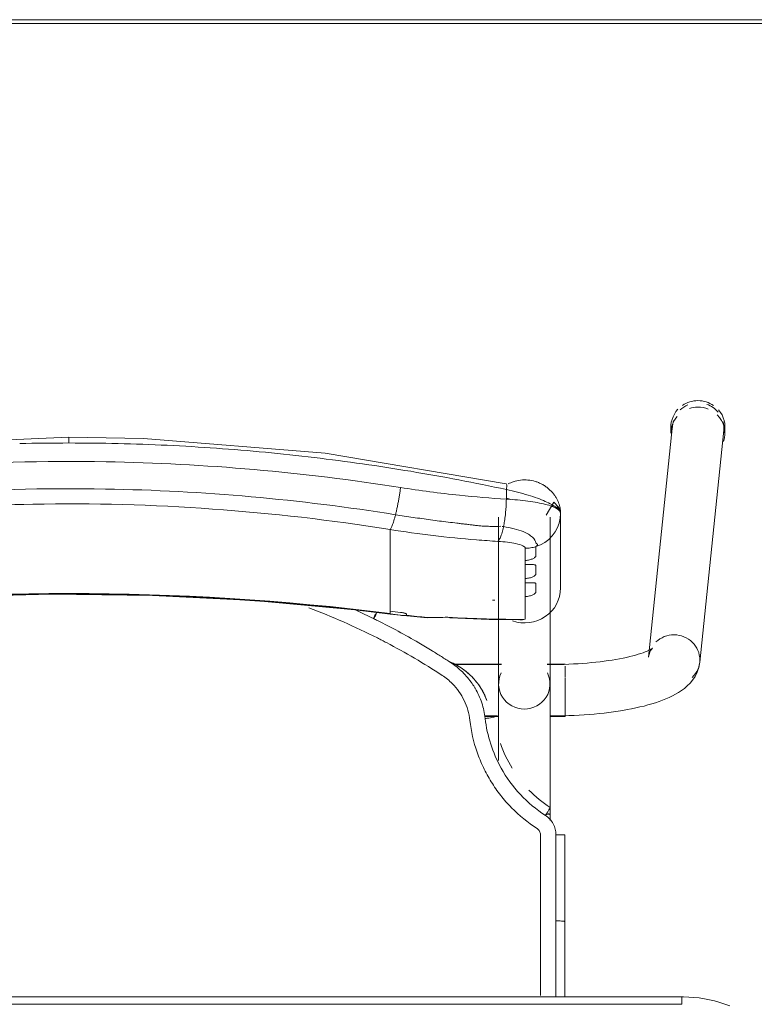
# Model space of a CAD drawing. Header units: metres. Extents: x 3 to 42.2, y -72.9 to -48.7.
# Tile 186 of 189: x 39.533 to 39.829, y -51.58 to -51.184. Entities that reach past the tile are written whole.
import ezdxf

# ---------------------------------------------------------------- set-up
doc = ezdxf.new("R2010")
doc.units = ezdxf.units.M
doc.layers.add('A-WALL', color=7, linetype='Continuous', lineweight=18)
doc.layers.add('I-FURN', color=7, linetype='Continuous', lineweight=18)

# ---------------------------------------------------------------- blocks, each defined once
blk = doc.blocks.new('ConjuntoParaAlunoTamanho6 - CJA06_ConjuntoParaAlunoTamanho6-2902653-1PAV')
at = {"layer": 'I-FURN', "color": 253, "true_color": 0xaaaaaa}
for p, q in [((0.24321, 0.29526), (0.23354, 0.20182)), ((0.24254, 0.29456), (0.24254, 0.29197)), ((0.2643, 0.29197), (0.2643, 0.29456)), ((0.25413, 0.19969), (0.2638, 0.29312)), ((0.17315, 0.25812), (0.17315, 0.19097)), ((0.19385, 0.19097), (0.19385, 0.25812)), ((0.1981, 0.22964), (0.1981, 0.25969)), ((0.17457, 0.25441), (0.17513, 0.25435)), ((0.1959, 0.25221), (0.19685, 0.25395)), ((0.19685, 0.25395), (0.19754, 0.2558)), ((0.12943, 0.2438), (0.12943, 0.25317)), ((0.19471, 0.25062), (0.1959, 0.25221)), ((0.12943, 0.24214), (0.12943, 0.2438)), ((0.12943, 0.24214), (0.12943, 0.23653)), ((0.18386, 0.23904), (0.18386, 0.24073)), ((0.12943, 0.23653), (0.12943, 0.23486)), ((0.12943, 0.23486), (0.12943, 0.22925)), ((0.18386, 0.23176), (0.18386, 0.23345)), ((0.12943, 0.22759), (0.12943, 0.22925)), ((0.12943, 0.22759), (0.12943, 0.22197)), ((0.18386, 0.21701), (0.18386, 0.22617)), ((0.12943, 0.22031), (0.12943, 0.22197)), ((0.12946, 0.21915), (0.14434, 0.21757)), ((0.17944, 0.21689), (0.18173, 0.21678)), ((0.17429, 0.19894), (0.15474, 0.19894)), ((0.17429, 0.19879), (0.15494, 0.19879)), ((0.2, 0.19894), (0.19271, 0.19894)), ((0.19385, 0.19879), (0.19271, 0.19879)), ((0.19385, 0.19845), (0.19385, 0.19879)), ((0.19385, 0.19764), (0.19385, 0.19845)), ((0.2, 0.19894), (0.2, 0.19894)), ((0.2, 0.1938), (0.2, 0.19814)), ((0.19385, 0.1916), (0.19385, 0.19367)), ((0.2, 0.18573), (0.2, 0.19364)), ((0.19385, 0.18582), (0.19385, 0.18688)), ((0.19385, 0.18371), (0.19385, 0.18582)), ((0.2, 0.17794), (0.2, 0.1856)), ((0.19385, 0.17809), (0.19385, 0.17951)), ((0.16757, 0.17809), (0.17268, 0.17809)), ((0.1676, 0.17794), (0.17323, 0.17794)), ((0.19377, 0.17794), (0.2, 0.17794)), ((0.19385, 0.13604), (0.19385, 0.13857)), ((0.19983, 0.13021), (0.19982, 0.0953)), ((0.19982, 0.06497), (0.19982, 0.0953)), ((0.247, 0.06497), (-0.247, 0.06497)), ((0.247, 0.06497), (-0.247, 0.06497)), ((0.247, 0.06497), (0.247, 0.06197))]:
    blk.add_line(p, q, dxfattribs=at)
at = {"layer": 'I-FURN', "color": 253, "true_color": 0xaaaaaa, "flags": 128}
for points in [[(0.0001, 0.2904), (-0.07267, 0.28721), (-0.14486, 0.2777), (-0.17603, 0.27161)], [(0.17623, 0.27161), (0.10331, 0.28398), (0.03018, 0.28985), (0.0001, 0.2904)], [(0.17627, 0.2654), (0.17627, 0.26637), (0.17627, 0.26734), (0.17627, 0.26831), (0.17627, 0.26928)], [(0.1981, 0.25971), (0.19792, 0.26092), (0.19739, 0.26208), (0.1954, 0.2642), (0.19227, 0.25896)], [(0.19754, 0.2558), (0.19796, 0.25773), (0.1981, 0.25969)], [(0.1981, 0.25971), (0.1981, 0.2522), (0.1981, 0.24468)], [(0.1981, 0.22964), (0.1981, 0.23715), (0.1981, 0.24467), (0.1981, 0.25218), (0.1981, 0.25969)], [(0.19172, 0.24799), (0.19331, 0.2492), (0.19471, 0.25062)], [(0.1881, 0.24628), (0.18997, 0.24701), (0.19172, 0.24799)], [(0.1881, 0.24628), (0.1881, 0.24532), (0.1881, 0.24435), (0.1881, 0.24339), (0.1881, 0.24243)], [(0.18386, 0.24073), (0.18386, 0.24195), (0.18386, 0.24317), (0.18386, 0.24439), (0.18386, 0.24561)], [(0.18386, 0.23345), (0.18386, 0.23485), (0.18386, 0.23624), (0.18386, 0.23764), (0.18386, 0.23904)], [(0.1881, 0.23868), (0.1881, 0.2378), (0.1881, 0.23692), (0.1881, 0.23603), (0.1881, 0.23515)], [(0.18386, 0.22617), (0.18386, 0.22757), (0.18386, 0.22897), (0.18386, 0.23036), (0.18386, 0.23176)], [(0.1881, 0.23141), (0.1881, 0.23052), (0.1881, 0.22964), (0.1881, 0.22876), (0.1881, 0.22787)], [(-0.12926, 0.21915), (-0.08865, 0.22342), (-0.0479, 0.2261), (-0.00707, 0.22717), (0.03376, 0.22666), (0.07455, 0.22454), (0.11521, 0.22083), (0.12946, 0.21915)], [(0.12943, 0.21937), (0.12943, 0.21961), (0.12943, 0.21984), (0.12943, 0.22007), (0.12943, 0.22031)], [(0.1361, 0.21901), (0.1361, 0.21893), (0.1361, 0.21886), (0.1361, 0.21878), (0.1361, 0.2187)], [(0.15351, 0.21761), (0.16928, 0.2169), (0.18131, 0.21677)], [(0.18173, 0.21678), (0.18279, 0.21686), (0.18386, 0.21701)], [(0.23507, 0.20536), (0.23501, 0.20531), (0.23482, 0.20518), (0.23451, 0.20499), (0.23408, 0.20476), (0.23355, 0.20449), (0.23291, 0.2042), (0.23217, 0.20389), (0.23133, 0.20358), (0.23041, 0.20326), (0.22941, 0.20294), (0.22832, 0.20262), (0.22717, 0.2023), (0.22594, 0.20199), (0.22464, 0.20169), (0.22328, 0.2014), (0.22186, 0.20112), (0.22039, 0.20086), (0.21886, 0.2006), (0.21729, 0.20036), (0.21567, 0.20014), (0.214, 0.19993), (0.2123, 0.19973), (0.21057, 0.19956), (0.2088, 0.1994), (0.207, 0.19926), (0.20518, 0.19913), (0.20334, 0.19903), (0.20148, 0.19894), (0.19961, 0.19888), (0.19772, 0.19883), (0.19583, 0.1988), (0.19394, 0.19879), (0.19385, 0.19879)], [(0.23354, 0.20182), (0.23373, 0.20287), (0.23403, 0.20376), (0.23437, 0.20445), (0.23469, 0.20492), (0.23492, 0.20521), (0.23505, 0.20534), (0.23507, 0.20536)], [(0.25413, 0.19969), (0.25375, 0.19762), (0.25311, 0.19572), (0.25226, 0.19403), (0.25129, 0.19256), (0.25023, 0.19128), (0.24913, 0.19017), (0.24799, 0.18919), (0.24683, 0.18832), (0.24563, 0.18753), (0.24441, 0.18681), (0.24316, 0.18615), (0.24188, 0.18553), (0.24055, 0.18496), (0.23919, 0.18441), (0.23778, 0.1839), (0.23633, 0.18341), (0.23483, 0.18295), (0.2333, 0.18251), (0.23171, 0.1821), (0.23008, 0.1817), (0.22841, 0.18133), (0.2267, 0.18098), (0.22495, 0.18064), (0.22315, 0.18033), (0.22132, 0.18004), (0.21946, 0.17976), (0.21756, 0.17951), (0.21562, 0.17928), (0.21366, 0.17906), (0.21168, 0.17887), (0.20967, 0.1787), (0.20763, 0.17855), (0.20558, 0.17842), (0.20352, 0.17831), (0.20144, 0.17823), (0.19935, 0.17816), (0.19725, 0.17811), (0.19515, 0.17809), (0.19385, 0.17809)], [(0.17315, 0.16015), (0.17315, 0.162), (0.17315, 0.16382), (0.17315, 0.1656), (0.17315, 0.16735), (0.17315, 0.16905), (0.17315, 0.17071), (0.17315, 0.17233), (0.17315, 0.1739), (0.17315, 0.17541), (0.17315, 0.17687), (0.17315, 0.17828), (0.17315, 0.17963), (0.17315, 0.18092), (0.17315, 0.18215), (0.17315, 0.18331), (0.17315, 0.18441), (0.17315, 0.18544), (0.17315, 0.1864), (0.17315, 0.18729), (0.17315, 0.1881), (0.17315, 0.18885), (0.17315, 0.18951), (0.17315, 0.19011), (0.17315, 0.19062), (0.17315, 0.19097)], [(0.19385, 0.19097), (0.19385, 0.19051), (0.19385, 0.18998), (0.19385, 0.18937), (0.19385, 0.18869), (0.19385, 0.18793), (0.19385, 0.1871), (0.19385, 0.18619), (0.19385, 0.18522), (0.19385, 0.18417), (0.19385, 0.18306), (0.19385, 0.18188), (0.19385, 0.18064), (0.19385, 0.17934), (0.19385, 0.17798), (0.19385, 0.17656), (0.19385, 0.17508), (0.19385, 0.17355), (0.19385, 0.17198), (0.19385, 0.17035), (0.19385, 0.16868), (0.19385, 0.16696), (0.19385, 0.16521), (0.19385, 0.16342), (0.19385, 0.16159), (0.19385, 0.15974), (0.19385, 0.15785), (0.19385, 0.15594), (0.19385, 0.15401), (0.19385, 0.15206), (0.19385, 0.15009), (0.19385, 0.14811), (0.19385, 0.14612), (0.19385, 0.14413), (0.19385, 0.14213), (0.19385, 0.14013), (0.19385, 0.13857)], [(0.16841, 0.18432), (0.16841, 0.18434), (0.16841, 0.18435), (0.16841, 0.18437), (0.16841, 0.18438)], [(0.19623, 0.13025), (0.19623, 0.12639), (0.19623, 0.12254), (0.19623, 0.11868), (0.19623, 0.11483), (0.19623, 0.11097), (0.19623, 0.10712), (0.19623, 0.10327), (0.19623, 0.09941), (0.19623, 0.09556)], [(0.2662, 0.06136), (0.26421, 0.06209), (0.2622, 0.06274), (0.26015, 0.06331), (0.25809, 0.06379), (0.25601, 0.0642), (0.25391, 0.06451), (0.25181, 0.06475), (0.24969, 0.0649), (0.24757, 0.06496), (0.247, 0.06497)], [(0.247, 0.06197), (0.1235, 0.06197), (0, 0.06197), (-0.1235, 0.06197), (-0.247, 0.06197)], [(-0.247, 0.06197), (-0.1235, 0.06197), (0, 0.06197), (0.1235, 0.06197), (0.247, 0.06197)]]:
    blk.add_lwpolyline(points, dxfattribs=at)
at = {"layer": 'I-FURN', "color": 253, "true_color": 0xaaaaaa}
for centre, major_axis, ratio, start_param, end_param in [((0.25342, 0.29456), (0.01088, 0), 0.965926, 2.404321, 3.312013), ((0.25351, 0.29419), (-0.01029, 0.00107), 0.967158, 5.223081, 5.597593), ((0.25342, 0.29456), (0.01088, 0), 0.965926, 1.570796, 2.182166), ((0.25342, 0.29197), (0.01088, 0), 0.965926, 1.581694, 1.883969), ((0.25342, 0.29456), (-0.01088, 0), 0.965926, 4.098128, 4.712389), ((0.25342, 0.29197), (0.01088, 0), 0.965926, 1.176355, 1.570796), ((0.25351, 0.29419), (-0.01029, 0.00107), 0.967158, 3.921544, 4.46746), ((0.25342, 0.29197), (0.01088, 0), 0.965926, 2.446266, 3.141593), ((0.25342, 0.29197), (0.01088, 0), 0.965926, 5.959867, 7.062609), ((0.25342, 0.29456), (0.01088, 0), 0.965926, 6.052088, 6.985956), ((0.25351, 0.29419), (-0.01029, 0.00107), 0.967158, 6.102343, 6.382991), ((0.25351, 0.29419), (-0.01029, 0.00107), 0.967158, 3.141593, 3.502975), ((0.0001, -0.77117), (1.0209, 0), 0.978148, 1.443771, 1.697822), ((0.0001, -0.77159), (1.0211, 0), 0.978148, 1.443771, 1.697822), ((0.1837, 0.22964), (0.0144, 0), 0.978148, 4.362105, 6.283185), ((0.17947, 0.60128), (0.385, 0), 0.978148, 4.689703, 4.691852), ((0.17947, 0.60356), (0.395, 0), 0.978148, 4.585364, 4.595996), ((0.17947, 0.60221), (0.3948, 0), 0.978148, 4.585364, 4.595936), ((0.17947, 0.60263), (0.395, 0), 0.978148, 4.602237, 4.623287), ((0.14521, 0.22754), (0.00087, 0.00996), 0.018501, 2.93296, 3.325659), ((0.17947, 0.60336), (0.395, 0), 0.978148, 4.644485, 4.723499), ((0.24383, 0.20075), (-0.01029, 0.00107), 0.967158, 4.812195, 5.597593), ((0.24383, 0.20075), (-0.01029, 0.00107), 0.967158, 3.241398, 4.812195), ((0.24383, 0.20075), (-0.01029, 0.00107), 0.967158, 2.456, 3.241398), ((0.1835, 0.19097), (0.01035, 0), 0.978148, 2.686587, 4.712389), ((0.1835, 0.19097), (0.01035, 0), 0.978148, 4.712389, 6.738191), ((0.1835, 0.13857), (0.01035, 0), 0.069756, 5.759587, 6.776353)]:
    blk.add_ellipse(centre, major_axis=major_axis, ratio=ratio, start_param=start_param, end_param=end_param, dxfattribs=at)
for points in [[(0.0001, 0.29036), (0.0001, 0.29029), (0.0001, 0.29001), (0.0001, 0.28916), (0.0001, 0.28841), (0.0001, 0.28802)], [(0.0001, 0.28802), (-0.00651, 0.28802), (-0.01312, 0.28795), (-0.01972, 0.28779)], [(0.01992, 0.28779), (0.01332, 0.28795), (0.00671, 0.28802), (0.0001, 0.28802)], [(0.03973, 0.28708), (0.03313, 0.2874), (0.02653, 0.28763), (0.01992, 0.28779)], [(0.0595, 0.28591), (0.05292, 0.28638), (0.04633, 0.28677), (0.03973, 0.28708)], [(0.07921, 0.28427), (0.07265, 0.28489), (0.06608, 0.28544), (0.0595, 0.28591)], [(0.09885, 0.28217), (0.09232, 0.28294), (0.08577, 0.28365), (0.07921, 0.28427)], [(0.11839, 0.27961), (0.11189, 0.28054), (0.10538, 0.28139), (0.09885, 0.28217)], [(0.13782, 0.27661), (0.13136, 0.27768), (0.12489, 0.27868), (0.11839, 0.27961)], [(0.15712, 0.27316), (0.15071, 0.27438), (0.14427, 0.27553), (0.13782, 0.27661)], [(0.13164, 0.25914), (0.13175, 0.25959), (0.13198, 0.26053), (0.13231, 0.26203), (0.13262, 0.26359), (0.13292, 0.2652), (0.1332, 0.26684), (0.13344, 0.26848), (0.13359, 0.26956), (0.13366, 0.2701)], [(0.17627, 0.26928), (0.16991, 0.27065), (0.16353, 0.27194), (0.15712, 0.27316)], [(0.17627, 0.26928), (0.17633, 0.26966), (0.17642, 0.27037), (0.17644, 0.2712), (0.17636, 0.27149), (0.1763, 0.27156)], [(0.17811, 0.26528), (0.17751, 0.26545), (0.1769, 0.26561), (0.17629, 0.26577)], [(0.17513, 0.25435), (0.1752, 0.25471), (0.17534, 0.25544), (0.17553, 0.25659), (0.17571, 0.25778), (0.17586, 0.25902), (0.17599, 0.26028), (0.1761, 0.26156), (0.17618, 0.26285), (0.17624, 0.26413), (0.17626, 0.26498), (0.17627, 0.2654)], [(0.1981, 0.25969), (0.1981, 0.26035), (0.19703, 0.26165), (0.19239, 0.26338), (0.18523, 0.2647), (0.17934, 0.26523), (0.17627, 0.2654)], [(0.12943, 0.25317), (0.12952, 0.25327), (0.1297, 0.25353), (0.13, 0.25409), (0.13031, 0.25481), (0.13064, 0.25568), (0.13097, 0.2567), (0.1313, 0.25786), (0.13153, 0.2587), (0.13164, 0.25914)], [(0.17285, 0.2484), (0.17297, 0.2485), (0.1732, 0.24877), (0.17355, 0.24934), (0.17389, 0.25006), (0.17423, 0.25093), (0.17455, 0.25195), (0.17485, 0.25308), (0.17504, 0.25392), (0.17513, 0.25435)], [(0.18386, 0.24561), (0.18422, 0.24561), (0.18494, 0.24565), (0.18601, 0.24578), (0.18707, 0.24599), (0.18776, 0.24617), (0.1881, 0.24628)], [(0.12434, 0.2095), (0.11529, 0.21408), (0.10607, 0.21814), (0.09666, 0.22168)], [(0.11594, 0.2205), (0.11821, 0.21947), (0.12046, 0.21841), (0.1227, 0.21732)], [(0.1227, 0.21732), (0.12291, 0.21776), (0.12336, 0.21866), (0.12377, 0.21945), (0.12395, 0.2198)], [(0.12334, 0.21813), (0.12319, 0.21783), (0.12304, 0.21753), (0.12289, 0.21723)], [(0.12395, 0.21936), (0.12377, 0.21898), (0.12356, 0.21856), (0.12335, 0.21813)], [(0.1336, 0.21981), (0.13377, 0.21979), (0.1341, 0.21974), (0.13456, 0.21967), (0.13499, 0.21957), (0.13538, 0.21946), (0.13569, 0.21935), (0.13593, 0.21923), (0.13606, 0.21912), (0.1361, 0.21905), (0.1361, 0.21901)], [(0.1361, 0.2187), (0.1361, 0.21868), (0.13609, 0.21865), (0.13607, 0.21862), (0.13605, 0.2186)], [(0.12436, 0.21651), (0.12408, 0.21665), (0.12353, 0.21692), (0.12297, 0.21719), (0.1227, 0.21732)], [(0.14098, 0.20758), (0.13826, 0.20916), (0.13276, 0.21224), (0.12717, 0.21512), (0.12436, 0.21651)], [(0.14432, 0.21779), (0.14576, 0.21776), (0.1486, 0.21775), (0.15133, 0.21782), (0.15267, 0.21788)], [(0.15267, 0.21788), (0.1532, 0.21758), (0.15369, 0.21752), (0.15417, 0.21772)], [(0.12798, 0.20762), (0.12738, 0.20794), (0.12617, 0.20857), (0.12495, 0.20919), (0.12434, 0.2095)], [(0.1504, 0.19445), (0.14673, 0.19684), (0.13935, 0.20142), (0.13181, 0.20561), (0.12798, 0.20762)], [(0.14635, 0.20432), (0.14546, 0.20487), (0.14368, 0.20597), (0.14188, 0.20704), (0.14098, 0.20758)], [(0.15378, 0.19963), (0.15256, 0.20043), (0.1501, 0.202), (0.14762, 0.20355), (0.14638, 0.20431)], [(0.15863, 0.1971), (0.15703, 0.19822), (0.15531, 0.19916), (0.1535, 0.1999)], [(0.15374, 0.19972), (0.15472, 0.19931), (0.15575, 0.19881), (0.1568, 0.1982)], [(0.1625, 0.1911), (0.16134, 0.1928), (0.15869, 0.19594), (0.1555, 0.19851), (0.15378, 0.19963)], [(0.15448, 0.19112), (0.15386, 0.19174), (0.15256, 0.19292), (0.15114, 0.19396), (0.1504, 0.19445)], [(0.16156, 0.17636), (0.16124, 0.17915), (0.15968, 0.18454), (0.15645, 0.18912), (0.15448, 0.19112)], [(0.16371, 0.18924), (0.16352, 0.18955), (0.16313, 0.19018), (0.16271, 0.1908), (0.1625, 0.1911)], [(0.16501, 0.19076), (0.16537, 0.19026), (0.16604, 0.18925), (0.16695, 0.18767), (0.16775, 0.18603), (0.1682, 0.1849), (0.16841, 0.18432)], [(0.16774, 0.17706), (0.1675, 0.1792), (0.16656, 0.18343), (0.16479, 0.18738), (0.16371, 0.18924)], [(0.17146, 0.1778), (0.17147, 0.17776), (0.17128, 0.17766), (0.17046, 0.17746), (0.16921, 0.17725), (0.16823, 0.17712), (0.16774, 0.17706)], [(0.1786, 0.15703), (0.17667, 0.16018), (0.1751, 0.16355), (0.1739, 0.16704)], [(0.19391, 0.14119), (0.19084, 0.14321), (0.18795, 0.1456), (0.18537, 0.14827)], [(0.19199, 0.13805), (0.19225, 0.13846), (0.19278, 0.13928), (0.19344, 0.14033), (0.19385, 0.14103), (0.19393, 0.14119), (0.19391, 0.14119)], [(0.19623, 0.13025), (0.19622, 0.13104), (0.19604, 0.13255), (0.19519, 0.13473), (0.19383, 0.13663), (0.19265, 0.13762), (0.19199, 0.13805)], [(0.19, 0.13025), (0.19, 0.1305), (0.18994, 0.13099), (0.18966, 0.1317), (0.18922, 0.13231), (0.18884, 0.13263), (0.18863, 0.13277)], [(0.19, 0.09555), (0.19, 0.09868), (0.19, 0.10482), (0.19, 0.11314), (0.19, 0.12173), (0.19, 0.1274), (0.19, 0.13025)], [(0.19982, 0.1302), (0.19984, 0.13021), (0.19969, 0.13022), (0.19891, 0.13024), (0.1977, 0.13025), (0.19672, 0.13025), (0.19623, 0.13025)], [(0.19982, 0.1302), (0.19982, 0.12729), (0.19982, 0.12438), (0.19982, 0.12147)], [(0.19982, 0.09529), (0.19982, 0.1011), (0.19982, 0.11273), (0.19982, 0.12438), (0.19982, 0.1302)], [(0.19982, 0.11273), (0.19982, 0.10691), (0.19982, 0.1011), (0.19982, 0.09528)], [(0.19623, 0.09556), (0.19662, 0.09556), (0.19701, 0.09556), (0.19738, 0.09555)], [(0.19738, 0.09555), (0.19775, 0.09554), (0.1981, 0.09553), (0.19841, 0.09551)], [(0.19982, 0.0953), (0.19982, 0.0953), (0.19982, 0.09529), (0.19982, 0.09529)], [(0.19982, 0.06497), (0.19982, 0.07507), (0.19982, 0.08518), (0.19982, 0.09529)], [(0.19982, 0.07534), (0.19982, 0.07188), (0.19982, 0.06842), (0.19982, 0.06497)]]:
    blk.add_open_spline(points, degree=3, dxfattribs=at)
for points, knots in [([(-0.13346, 0.2701), (-0.0847, 0.2778), (0.00519, 0.28415), (0.09466, 0.27626), (0.13366, 0.2701)], [-1, -1, -1, -1, -0.444444, 0, 0, 0, 0]), ([(-0.13144, 0.25914), (-0.08343, 0.26683), (0.00512, 0.27318), (0.09323, 0.26529), (0.13164, 0.25914)], [-1, -1, -1, -1, -0.444444, 0, 0, 0, 0]), ([(0.13366, 0.2701), (0.14155, 0.26885), (0.15578, 0.26699), (0.16997, 0.2658), (0.17627, 0.2654)], [-1, -1, -1, -1, -0.444444, 0, 0, 0, 0]), ([(0.17706, 0.27156), (0.1777, 0.27189), (0.17929, 0.27256), (0.18196, 0.27315), (0.18496, 0.2732), (0.18741, 0.27274), (0.18905, 0.27216), (0.18996, 0.27176), (0.19062, 0.27143), (0.19127, 0.27106), (0.19212, 0.27051), (0.19313, 0.26973), (0.19423, 0.2687), (0.19516, 0.26763), (0.19594, 0.26656), (0.1966, 0.26547), (0.19712, 0.26439), (0.19752, 0.26334), (0.1978, 0.26234), (0.19804, 0.26108), (0.1981, 0.26023), (0.1981, 0.25971)], [0.3292159, 0.3292159, 0.3292159, 0.3292159, 0.375, 0.4375, 0.5, 0.5625, 0.59375, 0.609375, 0.625, 0.640625, 0.65625, 0.6875, 0.71875, 0.75, 0.78125, 0.8125, 0.84375, 0.875, 0.90625, 0.9375, 1, 1, 1, 1]), ([(0.17627, 0.26928), (0.1778, 0.26895), (0.18084, 0.26823), (0.1851, 0.26704), (0.18885, 0.26578), (0.19302, 0.26411), (0.19708, 0.26187), (0.1981, 0.26034), (0.1981, 0.25971)], [0, 0, 0, 0, 0.125, 0.25, 0.375, 0.5, 0.75, 1, 1, 1, 1]), ([(0.12943, 0.25317), (0.08224, 0.26075), (-0.00484, 0.26702), (-0.09148, 0.25924), (-0.12923, 0.25317)], [-1, -1, -1, -1, -0.444444, 0, 0, 0, 0]), ([(0.19589, 0.26257), (0.19565, 0.26263), (0.19517, 0.26271), (0.1947, 0.26267), (0.19448, 0.26263)], [0.3140409, 0.3140409, 0.3140409, 0.3140409, 0.375, 0.4333514, 0.4333514, 0.4333514, 0.4333514]), ([(0.1981, 0.25971), (0.1981, 0.26024), (0.19787, 0.26101), (0.19723, 0.26183), (0.19682, 0.26214), (0.1966, 0.26226)], [0, 0, 0, 0, 0.125, 0.1875, 0.25, 0.25, 0.25, 0.25]), ([(0.13164, 0.25914), (0.13399, 0.25877), (0.13871, 0.25805), (0.14577, 0.25706), (0.15166, 0.25629), (0.15577, 0.2558), (0.15812, 0.25552), (0.15988, 0.25532), (0.16163, 0.25511), (0.16339, 0.25489), (0.16514, 0.25469), (0.16691, 0.25455), (0.16868, 0.25447), (0.17104, 0.2544), (0.17282, 0.25442), (0.17401, 0.25447)], [0, 0, 0, 0, 0.166667, 0.333333, 0.5, 0.583333, 0.625, 0.666667, 0.708333, 0.75, 0.791667, 0.833333, 0.875, 0.916667, 1, 1, 1, 1]), ([(0.17513, 0.25435), (0.17661, 0.25414), (0.17948, 0.25358), (0.18284, 0.25246), (0.1849, 0.25145), (0.18608, 0.25069), (0.18754, 0.24953), (0.18812, 0.24854), (0.1881, 0.24778)], [0, 0, 0, 0, 0.2, 0.4, 0.55, 0.625, 0.7, 1, 1, 1, 1]), ([(0.12943, 0.25317), (0.13522, 0.25225), (0.14681, 0.25064), (0.16129, 0.24919), (0.16997, 0.24858), (0.17285, 0.2484)], [0, 0, 0, 0, 0.4, 0.8, 1, 1, 1, 1]), ([(0.17285, 0.2484), (0.17555, 0.24823), (0.17966, 0.24775), (0.18317, 0.24668), (0.18386, 0.24597), (0.18386, 0.24561)], [0, 0, 0, 0, 0.444444, 0.722222, 1, 1, 1, 1]), ([(0.1881, 0.24778), (0.18821, 0.24772), (0.18836, 0.24763), (0.18849, 0.24751), (0.18856, 0.24744), (0.1886, 0.24738), (0.18864, 0.24733), (0.1887, 0.24726), (0.18876, 0.24718), (0.1888, 0.24708), (0.18879, 0.247), (0.18877, 0.24693), (0.18873, 0.24686), (0.18866, 0.24676), (0.1885, 0.24657), (0.18828, 0.2464), (0.1881, 0.24628)], [0, 0, 0, 0, 0.166667, 0.25, 0.291667, 0.333333, 0.375, 0.416667, 0.5, 0.583333, 0.625, 0.666667, 0.708333, 0.75, 0.833333, 1, 1, 1, 1]), ([(0.1881, 0.24243), (0.1881, 0.24236), (0.18804, 0.24222), (0.18782, 0.24198), (0.18743, 0.2417), (0.18691, 0.24142), (0.18629, 0.24117), (0.18532, 0.24088), (0.18448, 0.24075), (0.18386, 0.24073)], [0, 0, 0, 0, 0.125, 0.25, 0.375, 0.5, 0.625, 0.75, 1, 1, 1, 1]), ([(0.18386, 0.23904), (0.18448, 0.23902), (0.18532, 0.23903), (0.18629, 0.23904), (0.18691, 0.23904), (0.18743, 0.23902), (0.18782, 0.23896), (0.18804, 0.23885), (0.1881, 0.23875), (0.1881, 0.23868)], [0, 0, 0, 0, 0.25, 0.375, 0.5, 0.625, 0.75, 0.875, 1, 1, 1, 1]), ([(0.1881, 0.23515), (0.1881, 0.23508), (0.18804, 0.23494), (0.18782, 0.2347), (0.18743, 0.23442), (0.18691, 0.23414), (0.18629, 0.23389), (0.18532, 0.2336), (0.18448, 0.23348), (0.18386, 0.23345)], [0, 0, 0, 0, 0.125, 0.25, 0.375, 0.5, 0.625, 0.75, 1, 1, 1, 1]), ([(0.18386, 0.23176), (0.18448, 0.23175), (0.18532, 0.23175), (0.18629, 0.23176), (0.18691, 0.23176), (0.18743, 0.23174), (0.18782, 0.23168), (0.18804, 0.23158), (0.1881, 0.23147), (0.1881, 0.23141)], [0, 0, 0, 0, 0.25, 0.375, 0.5, 0.625, 0.75, 0.875, 1, 1, 1, 1]), ([(0.1881, 0.22787), (0.1881, 0.22781), (0.18804, 0.22767), (0.18782, 0.22742), (0.18743, 0.22714), (0.18691, 0.22687), (0.18629, 0.22661), (0.18532, 0.22633), (0.18448, 0.2262), (0.18386, 0.22617)], [0, 0, 0, 0, 0.125, 0.25, 0.375, 0.5, 0.625, 0.75, 1, 1, 1, 1]), ([(0.13605, 0.2186), (0.13602, 0.21857), (0.13593, 0.21853), (0.13575, 0.2185), (0.13549, 0.21849), (0.13508, 0.2185), (0.13445, 0.21856), (0.1339, 0.21862), (0.1336, 0.21866)], [0, 0, 0, 0, 0.125, 0.25, 0.375, 0.5, 0.75, 1, 1, 1, 1]), ([(0.15683, 0.19818), (0.15764, 0.19771), (0.15919, 0.19669), (0.16207, 0.19434), (0.16393, 0.19226), (0.16501, 0.19076)], [0, 0, 0, 0, 0.25, 0.5, 1, 1, 1, 1]), ([(0.16841, 0.18438), (0.16796, 0.18563), (0.16686, 0.18807), (0.16383, 0.19273), (0.16081, 0.19558), (0.15863, 0.1971)], [0, 0, 0, 0, 0.25, 0.5, 1, 1, 1, 1]), ([(0.18863, 0.13277), (0.18486, 0.13521), (0.17974, 0.13937), (0.17389, 0.14605), (0.17007, 0.15149), (0.1669, 0.15732), (0.16353, 0.16552), (0.16208, 0.17192), (0.16156, 0.17636)], [0, 0, 0, 0, 0.25, 0.375, 0.5, 0.625, 0.75, 1, 1, 1, 1]), ([(0.16774, 0.17706), (0.16854, 0.1701), (0.17345, 0.15474), (0.18461, 0.14281), (0.19199, 0.13805)], [0, 0, 0, 0, 0.444444, 1, 1, 1, 1]), ([(0.19, 0.06548), (0.19, 0.06617), (0.19, 0.06811), (0.19, 0.07088), (0.19, 0.07365), (0.19, 0.07618), (0.19, 0.07838), (0.19, 0.0801), (0.19, 0.08153), (0.19, 0.08284), (0.19, 0.08398), (0.19, 0.08486), (0.19, 0.08558), (0.19, 0.08626), (0.19, 0.0868), (0.19, 0.08716), (0.19, 0.08749), (0.19, 0.08795), (0.19, 0.08848), (0.19, 0.089), (0.19, 0.08963), (0.19, 0.09074), (0.19, 0.09261), (0.19, 0.0945), (0.19, 0.09555)], [0.4659091, 0.4659091, 0.4659091, 0.4659091, 0.4772727, 0.5, 0.5227273, 0.5454545, 0.5681818, 0.5909091, 0.6136364, 0.6363636, 0.6590909, 0.6818182, 0.7045455, 0.7272727, 0.75, 0.7727273, 0.7954545, 0.8181818, 0.8409091, 0.8636364, 0.8863636, 0.9090909, 0.9545455, 1, 1, 1, 1]), ([(0.19618, 0.06498), (0.19616, 0.06721), (0.1961, 0.07741), (0.19616, 0.08755), (0.19623, 0.09556)], [0.8400419, 0.8400419, 0.8400419, 0.8400419, 0.875, 1, 1, 1, 1]), ([(0.19841, 0.09551), (0.19872, 0.09549), (0.19926, 0.09545), (0.19973, 0.09538), (0.19982, 0.09532), (0.19982, 0.0953)], [0.4, 0.4, 0.4, 0.4, 0.6, 0.8, 0.9699288, 0.9699288, 0.9699288, 0.9699288])]:
    blk.add_open_spline(points, degree=3, knots=knots, dxfattribs=at)
blk = doc.blocks.new('4 GRE - ESCOLA DE CINEMA E AUDIOVISUAL CINE REX R07_rvt-1-1PAV')
at = {"layer": 'A-WALL', "color": 253, "true_color": 0xaaaaaa}
for p, q in [((39.8591, -51.18395), (35.16734, -51.18395)), ((35.16734, -51.18545), (39.8576, -51.18545))]:
    blk.add_line(p, q, dxfattribs=at)
at = {"layer": 'I-FURN', "color": 253, "lineweight": 18, "true_color": 0xaaaaaa}
blk.add_blockref('ConjuntoParaAlunoTamanho6 - CJA06_ConjuntoParaAlunoTamanho6-2902653-1PAV', (39.55241, -51.64244), dxfattribs=at)

msp = doc.modelspace()

# ---------------------------------------------------------------- block references
at = {"lineweight": 5}
msp.add_blockref('4 GRE - ESCOLA DE CINEMA E AUDIOVISUAL CINE REX R07_rvt-1-1PAV', (0, 0), dxfattribs=at)

doc.saveas('drawing.dxf')
